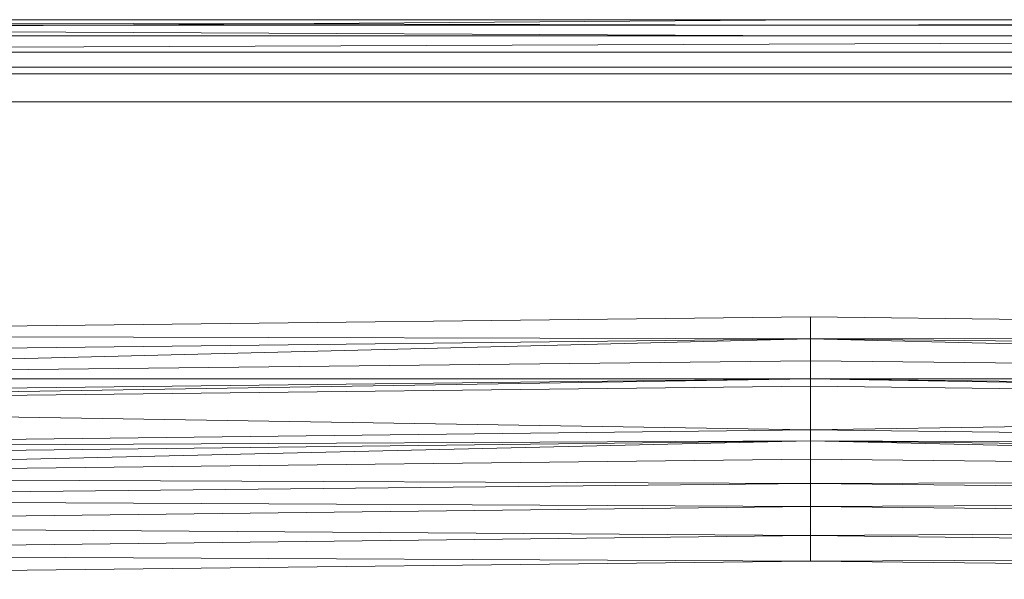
# Model space of a CAD drawing. Header units: metres. Extents: x 391.1 to 427.5, y 12.7 to 28.4.
# Tile 63 of 65: x 409.717 to 409.899, y 14.877 to 14.981. Entities that reach past the tile are written whole.
import ezdxf

# ---------------------------------------------------------------- set-up
doc = ezdxf.new("R2010")
doc.units = ezdxf.units.M
doc.layers.add('02_MOBILIARIO', color=7, linetype='Continuous', lineweight=18)
doc.layers.add('Mobiliario', color=7, linetype='Continuous', lineweight=18)

# ---------------------------------------------------------------- blocks, each defined once
blk = doc.blocks.new('Family - Plats de dutxa PS-1-153666-01_ELEC _PS1')
at = {"layer": '02_MOBILIARIO', "color": 253, "true_color": 0xaaaaaa}
for p, q in [((0.81, 0.80026), (0.01, 0.80026)), ((0.81, 0.80026), (0.01, 0.80026)), ((0.02, 0.80026), (0.51, 0.80026)), ((0.02, 0.80026), (0.51, 0.80026)), ((0.41, 0.79926), (0.02, 0.80026)), ((0.41, 0.80026), (0.02, 0.80026)), ((0.41, 0.79926), (0.02, 0.80026)), ((0.41, 0.80026), (0.02, 0.79726)), ((0.02, 0.79726), (0.41, 0.80026)), ((0.02, 0.80026), (0.41, 0.80026)), ((0.02, 0.80026), (0.41, 0.79926)), ((0.02, 0.80026), (0.41, 0.79926)), ((0.8, 0.80026), (0.41, 0.79926)), ((0.41, 0.79926), (0.8, 0.80026)), ((0.41, 0.79926), (0.8, 0.80026)), ((0.41, 0.80026), (0.8, 0.80026)), ((0.41, 0.79926), (0.8, 0.80026)), ((0.8, 0.80026), (0.41, 0.80026)), ((0.41, 0.79926), (0.02, 0.79926)), ((0.41, 0.79726), (0.02, 0.79926)), ((0.41, 0.79726), (0.02, 0.79926)), ((0.41, 0.79926), (0.02, 0.79926)), ((0.8, 0.79926), (0.41, 0.79926)), ((0.41, 0.79926), (0.8, 0.79926)), ((0.51, 0.79726), (0.02, 0.79726)), ((0.02, 0.79726), (0.41, 0.79726)), ((0.02, 0.79726), (0.41, 0.79726)), ((0.41, 0.79726), (0.02, 0.79726)), ((0.8, 0.79726), (0.021, 0.79426)), ((0.021, 0.79426), (0.8, 0.79726)), ((0.41, 0.79726), (0.8, 0.79726)), ((0.8, 0.79726), (0.41, 0.79726)), ((0.8, 0.79726), (0.41, 0.79726)), ((0.021, 0.79426), (0.41, 0.79426)), ((0.41, 0.79426), (0.021, 0.79426)), ((0.799, 0.79426), (0.41, 0.79426)), ((0.799, 0.79426), (0.41, 0.79426)), ((0.038, 0.79146), (0.79, 0.79146)), ((0.022, 0.79026), (0.41, 0.79026)), ((0.41, 0.79026), (0.022, 0.79026)), ((0.798, 0.79026), (0.41, 0.79026)), ((0.798, 0.79026), (0.41, 0.79026)), ((0.79, 0.78506), (0.038, 0.78506)), ((0.41, 0.74526), (0.11556, 0.74189)), ((0.11556, 0.74189), (0.41, 0.74526)), ((0.70444, 0.74189), (0.41, 0.74526)), ((0.41, 0.74122), (0.41, 0.74526)), ((0.41, 0.74526), (0.70444, 0.74189)), ((0.41, 0.74526), (0.41, 0.74122)), ((0.41, 0.74122), (0.11556, 0.74189)), ((0.11556, 0.74189), (0.41, 0.74122)), ((0.41, 0.74122), (0.11556, 0.73785)), ((0.41, 0.74122), (0.11556, 0.7338)), ((0.41, 0.74122), (0.11556, 0.73785)), ((0.11556, 0.7338), (0.41, 0.74122)), ((0.70444, 0.74189), (0.41, 0.74122)), ((0.41, 0.74122), (0.70444, 0.74189)), ((0.41, 0.74122), (0.70444, 0.7338)), ((0.41, 0.74122), (0.41, 0.73717)), ((0.70444, 0.7338), (0.41, 0.74122)), ((0.41, 0.74122), (0.70444, 0.73785)), ((0.70444, 0.73785), (0.41, 0.74122)), ((0.41, 0.74122), (0.41, 0.73717)), ((0.11556, 0.7338), (0.41, 0.73717)), ((0.11556, 0.7338), (0.41, 0.73717)), ((0.41, 0.7338), (0.41, 0.73717)), ((0.41, 0.73717), (0.70444, 0.7338)), ((0.70444, 0.7338), (0.41, 0.73717)), ((0.41, 0.73717), (0.41, 0.7338)), ((0.41, 0.7338), (0.11556, 0.73043)), ((0.41, 0.7338), (0.11556, 0.7338)), ((0.11556, 0.7338), (0.41, 0.7338)), ((0.41, 0.7338), (0.11556, 0.72908)), ((0.41, 0.7338), (0.11556, 0.73043)), ((0.11556, 0.72908), (0.41, 0.7338)), ((0.11556, 0.72908), (0.41, 0.73245)), ((0.11556, 0.72908), (0.41, 0.73245)), ((0.41, 0.7338), (0.70444, 0.72908)), ((0.41, 0.7338), (0.41, 0.73245)), ((0.70444, 0.72908), (0.41, 0.7338)), ((0.41, 0.7338), (0.70444, 0.73043)), ((0.70444, 0.7338), (0.41, 0.7338)), ((0.70444, 0.73043), (0.41, 0.7338)), ((0.41, 0.7338), (0.70444, 0.7338)), ((0.41, 0.7338), (0.41, 0.73245)), ((0.41, 0.72436), (0.41, 0.73245)), ((0.41, 0.73245), (0.70444, 0.72908)), ((0.70444, 0.72908), (0.41, 0.73245)), ((0.41, 0.73245), (0.41, 0.72436)), ((0.41, 0.72436), (0.11556, 0.72908)), ((0.11556, 0.72908), (0.41, 0.72436)), ((0.70444, 0.72908), (0.41, 0.72436)), ((0.41, 0.72436), (0.70444, 0.72908)), ((0.41, 0.72436), (0.12297, 0.72099)), ((0.12297, 0.72099), (0.41, 0.72436)), ((0.41, 0.72234), (0.41, 0.72436)), ((0.41, 0.72436), (0.69702, 0.72099)), ((0.69702, 0.72099), (0.41, 0.72436)), ((0.41, 0.72436), (0.41, 0.72234)), ((0.41, 0.72234), (0.12297, 0.71897)), ((0.41, 0.72234), (0.12297, 0.72099)), ((0.12297, 0.72099), (0.41, 0.72234)), ((0.41, 0.72234), (0.12297, 0.7156)), ((0.41, 0.72234), (0.12297, 0.71897)), ((0.12297, 0.7156), (0.41, 0.72234)), ((0.41, 0.72234), (0.69702, 0.7156)), ((0.41, 0.72234), (0.41, 0.71897)), ((0.69702, 0.7156), (0.41, 0.72234)), ((0.41, 0.72234), (0.69702, 0.71897)), ((0.69702, 0.72099), (0.41, 0.72234)), ((0.69702, 0.71897), (0.41, 0.72234)), ((0.41, 0.72234), (0.69702, 0.72099)), ((0.41, 0.72234), (0.41, 0.71897)), ((0.12297, 0.7156), (0.41, 0.71897)), ((0.12297, 0.7156), (0.41, 0.71897)), ((0.41, 0.71444), (0.41, 0.71897)), ((0.41, 0.71897), (0.69702, 0.7156)), ((0.69702, 0.7156), (0.41, 0.71897)), ((0.41, 0.71897), (0.41, 0.71444)), ((0.41, 0.71444), (0.12297, 0.7156)), ((0.12297, 0.7156), (0.41, 0.71444)), ((0.41, 0.71444), (0.12297, 0.71155)), ((0.12297, 0.71155), (0.41, 0.71444)), ((0.69702, 0.7156), (0.41, 0.71444)), ((0.41, 0.71444), (0.69702, 0.7156)), ((0.41, 0.7102), (0.41, 0.71444)), ((0.41, 0.71444), (0.69702, 0.71155)), ((0.69702, 0.71155), (0.41, 0.71444)), ((0.41, 0.71444), (0.41, 0.7102)), ((0.41, 0.7102), (0.12297, 0.71155)), ((0.12297, 0.71155), (0.41, 0.7102)), ((0.41, 0.7102), (0.12297, 0.70683)), ((0.12297, 0.70683), (0.41, 0.7102)), ((0.69702, 0.71155), (0.41, 0.7102)), ((0.41, 0.7102), (0.69702, 0.71155)), ((0.41, 0.70481), (0.41, 0.7102)), ((0.41, 0.7102), (0.69702, 0.70683)), ((0.69702, 0.70683), (0.41, 0.7102)), ((0.41, 0.7102), (0.41, 0.70481)), ((0.41, 0.70481), (0.12297, 0.70683)), ((0.12297, 0.70683), (0.41, 0.70481)), ((0.69702, 0.70683), (0.41, 0.70481)), ((0.41, 0.70481), (0.69702, 0.70683)), ((0.41, 0.70481), (0.12297, 0.70144)), ((0.12297, 0.70144), (0.41, 0.70481)), ((0.41, 0.70009), (0.41, 0.70481)), ((0.41, 0.70481), (0.69702, 0.70144)), ((0.69702, 0.70144), (0.41, 0.70481)), ((0.41, 0.70481), (0.41, 0.70009)), ((0.41, 0.70009), (0.12297, 0.70144)), ((0.12297, 0.70144), (0.41, 0.70009)), ((0.69702, 0.70144), (0.41, 0.70009)), ((0.41, 0.70009), (0.69702, 0.70144)), ((0.12297, 0.69672), (0.41, 0.70009)), ((0.41, 0.70009), (0.12297, 0.69672)), ((0.69702, 0.69672), (0.41, 0.70009)), ((0.69702, 0.69672), (0.41, 0.70009))]:
    blk.add_line(p, q, dxfattribs=at)
at = {"layer": 'Mobiliario', "color": 253, "true_color": 0xaaaaaa}
for p, q in [((0.79, 0.79146), (0.038, 0.79146)), ((0.038, 0.78506), (0.79, 0.78506))]:
    blk.add_line(p, q, dxfattribs=at)
blk = doc.blocks.new('LONDR55-XX_ZZ-ARQ-CAA-M3D-Londres55_ifc-1-01_ELEC _PS1')
at = {"layer": '02_MOBILIARIO', "color": 253, "lineweight": 18, "true_color": 0xaaaaaa}
blk.add_blockref('Family - Plats de dutxa PS-1-153666-01_ELEC _PS1', (409.45344, 14.18035), dxfattribs=at)

msp = doc.modelspace()

# ---------------------------------------------------------------- block references
at = {"lineweight": 5}
msp.add_blockref('LONDR55-XX_ZZ-ARQ-CAA-M3D-Londres55_ifc-1-01_ELEC _PS1', (0, 0), dxfattribs=at)

doc.saveas('drawing.dxf')
